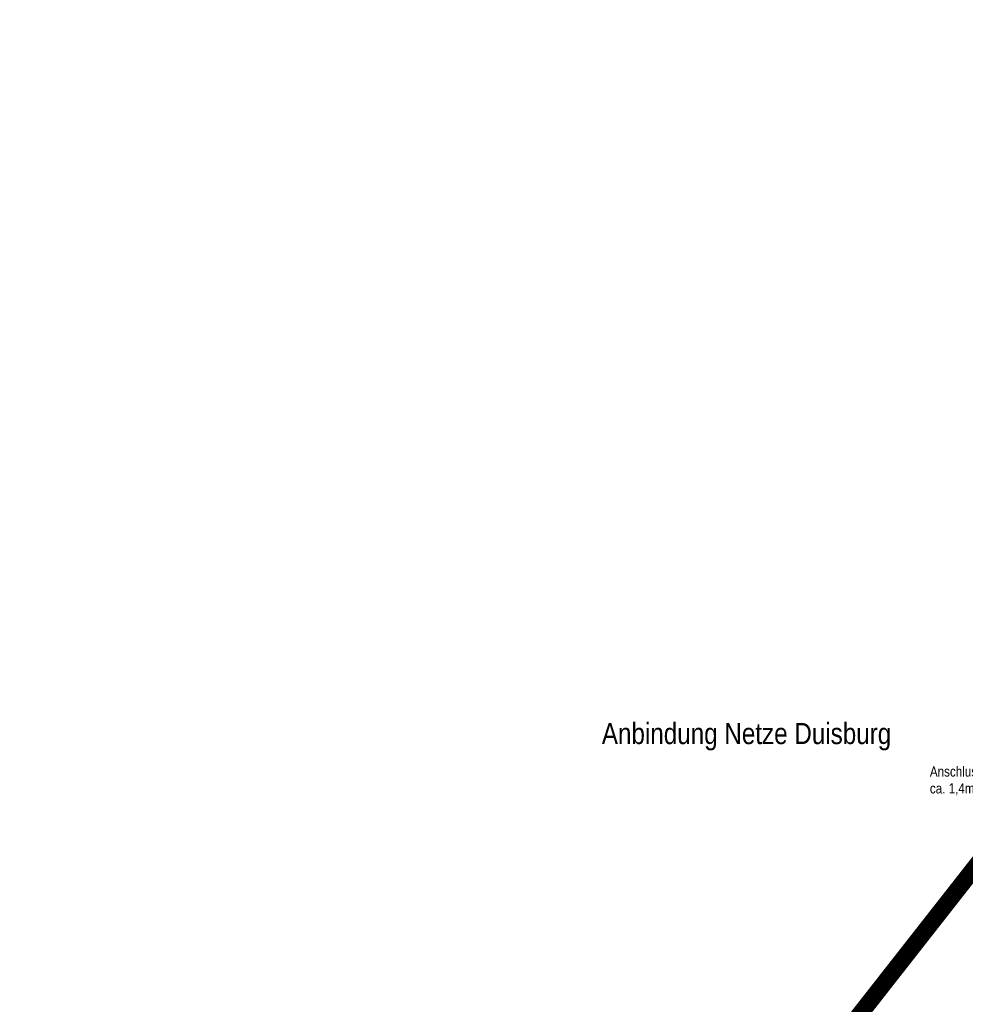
# Model space of a CAD drawing. Header units: metres. Extents: x 32339189 to 32339744, y 5702369 to 5702760.
# Tile 3 of 48: x 32339189 to 32339217, y 5702620 to 5702649. Entities that reach past the tile are written whole.
import ezdxf

# ---------------------------------------------------------------- set-up
doc = ezdxf.new("R2010")
doc.units = ezdxf.units.M
doc.header["$MEASUREMENT"] = 0
doc.linetypes.add('19', pattern=[0.5, 0.25, -0.25])
doc.layers.add('LRS_Bauabschnitte', color=10, linetype='Continuous')
doc.layers.add('LRS_TXT', color=7, linetype='Continuous')
doc.layers.add('LRS_Detail', color=7, linetype='Continuous', lineweight=25)
doc.styles.add('lrs-1_0250', font='ARIALN.TTF', dxfattribs={"height": 0.625})

msp = doc.modelspace()

# ---------------------------------------------------------------- linework, layer by layer
at = {"layer": 'LRS_Bauabschnitte', "color": 242, "linetype": '19', "ltscale": 20, "true_color": 0xcd2027, "const_width": 0.5}
msp.add_lwpolyline([(32339304.265, 5702510.89), (32339214.607, 5702514.976), (32339216.087, 5702547.08), (32339217.108, 5702569.944, 0.002405), (32339201.394, 5702581.133), (32339189.005, 5702589.598), (32339195.365, 5702596.449), (32339228.3, 5702638.504), (32339231.998, 5702643.263, -0.025065), (32339261.901, 5702677.692)], format="xyb", dxfattribs=at)

# ---------------------------------------------------------------- next in the draw order: texts
at = {"layer": 'LRS_Detail', "insert": (32339215.537, 5702626.037), "char_height": 0.3, "attachment_point": 7, "style": 'lrs-1_0250', "bg_fill": 2}
msp.add_mtext('Anschlusskasten EVU\\Pca. 1,4m ÜOKG', dxfattribs=at)
at = {"layer": 'LRS_TXT', "insert": (32339205.837, 5702627.365), "char_height": 0.625, "attachment_point": 7, "style": 'lrs-1_0250', "bg_fill": 3, "box_fill_scale": 1.5, "bg_fill_color": 256, "bg_fill_transparency": 0}
msp.add_mtext('Anbindung Netze Duisburg', dxfattribs=at)

doc.saveas('drawing.dxf')
